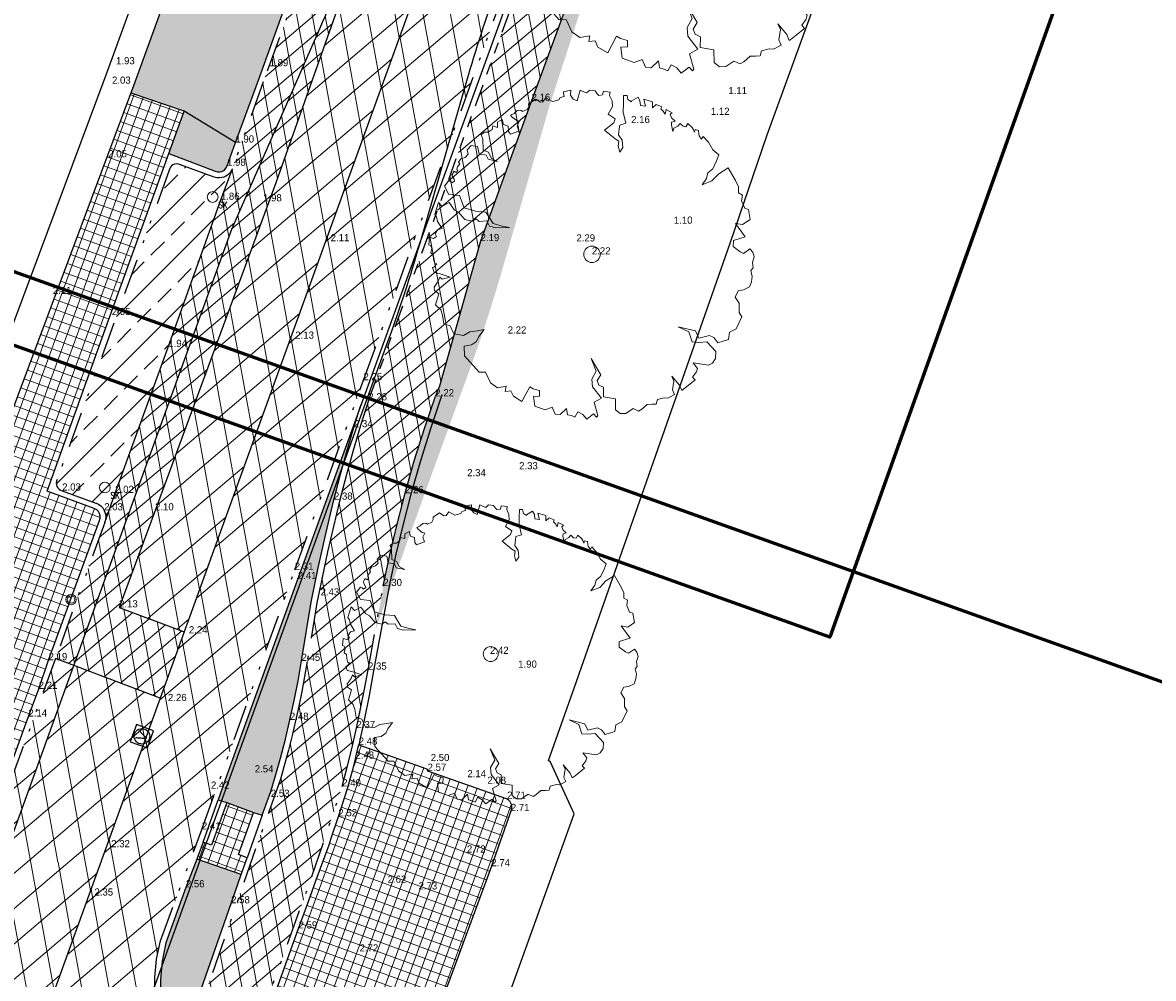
# Model space of a CAD drawing. Header units: metres. Extents: x 136326 to 137932, y 453212 to 454725.
# Tile 52 of 92: x 136606 to 136643, y 453922 to 453954. Entities that reach past the tile are written whole.
import ezdxf
from ezdxf.enums import TextEntityAlignment as Align

# ---------------------------------------------------------------- set-up
doc = ezdxf.new("R2010")
doc.units = ezdxf.units.M
doc.linetypes.add('DIVIDE__G5', pattern=[3.75, 1.5, -0.75, 0, -0.75, 0, -0.75])
doc.linetypes.add('PHANTOM__G5', pattern=[5.25, 1.5, -0.75, 0.75, -0.75, 0.75, -0.75])
for name, color, linetype, lineweight in [('-DR-alg-bladkaders viewports', 7, 'Continuous', 60), ('-DR-bs-boom', 253, 'Continuous', 13), ('-DR-v-gr-gras', 72, 'Continuous', 9), ('-DR-v-vh-arc-asfalt opbreken', 252, 'Continuous', 9), ('-DR-v-vh-arc-asfalt opbreken middengeleiders', 252, 'Continuous', 9), ('-DR-v-vh-arc-bss grijs keiformaat', 252, 'Continuous', 9), ('-DR-v-vh-arc-dubbelklinkers', 254, 'Continuous', 9), ('-DR-v-vh-arc-tegels', 252, 'Continuous', 9)]:
    doc.layers.add(name, color=color, linetype=linetype, lineweight=lineweight)
doc.layers.add('-DR-alg-hulplijnen hartlijn asfalt nieuwe fietsstraat', color=7, linetype='Continuous', true_color=0xad72b6, plot=False)
doc.layers.add('-DR-alg-hulplijnen kantverharding asfalt nieuwe fietsstraat', color=7, linetype='Continuous', true_color=0xff9429, plot=False)
for name, color, linetype in [('-DR-alg-projectgrens 1-200', 3, 'PROJECTGRENS_1-200'), ('-DR-bs-txt-hoogtemaat', 253, 'Continuous'), ('-DR-nw-vh-scheiding erfgrens en bebouwing', 3, 'Continuous'), ('-DR-v-rio-putafdekking', 1, 'Continuous'), ('-DR-v-vh-band 18-20x25', 5, 'DIVIDE__G5'), ('-DR-v-vh-band achterkant band', 1, 'Continuous'), ('-DR-v-vh-band RWS', 5, 'PHANTOM__G5'), ('-DR-v-vh-kantverharding', 4, 'Continuous'), ('-DR-v-vh-kantverharding asfalt fietspad', 2, 'Continuous')]:
    doc.layers.add(name, color=color, linetype=linetype)
for name, color, linetype, lineweight, true_color in [('-DR-v-vh-arc-asfalt fietspad', 7, 'Continuous', 9, 0xdfbfc7), ('B-ME-IE-MEUBILAIR_AFVALBAK-S', 1, 'Continuous', 0, 0xff0000), ('B-ME-IE-MEUBILAIR_STRAATKOLK-S', 1, 'Continuous', 0, 0xff0000)]:
    doc.layers.add(name, color=color, linetype=linetype, lineweight=lineweight, true_color=true_color)
doc.styles.add('18_100', font='romans', dxfattribs={"width": 0.8, "height": 0.18})
doc.styles.add('18_200', font='romans', dxfattribs={"width": 0.8, "height": 0.36})
doc.styles.add('Drong', font='txt', dxfattribs={"height": 1.8})
doc.linetypes.add('PROJECTGRENS_1-200', pattern='A,0.32,-0.13,[133,ltypeshp.shx,S=0.13,R=0,X=-0.13,Y=0],-0.13,1.27', length=1.85)
pattern_1 = [(220.33562535, (0, 0), (0.3301045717, -0.388755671), []), (280.33562535, (0, 0), (0.5017245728, 0.0915011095), [])]
pattern_2 = [(220.33562535, (0, 0), (0.5825374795, -0.6860394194), []), (280.33562535, (0, 0), (0.885396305, 0.1614725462), [])]
pattern_3 = [(220.33563, (136419.718, 453326.2367), (0.5825375, -0.6860394), []), (280.33563, (136419.718, 453326.2367), (0.8853963, 0.1614725), [])]

# ---------------------------------------------------------------- blocks, each defined once
blk = doc.blocks.new('STRAATKOLK')
blk.add_ellipse((0, 0), major_axis=(-0.127, 0.127), ratio=1, start_param=3.926991, end_param=10.210176)
at = {"style": '18_100', "width": 0.8}
blk.add_text('SK', height=0.216, dxfattribs=at).set_placement((0.193, -0.375))
at = {"style": '18_200', "width": 0.8}
blk.add_attdef('HOOGTE', (0.29, 0.211), '', height=0.25, dxfattribs=at)
blk = doc.blocks.new('afvalbak')
for radius in [0.175, 0.125]:
    blk.add_circle((0, 0), radius)
at = {"style": '18_200', "width": 0.8}
blk.add_attdef('HOOGTE', (0.236, 0.194), '', height=0.25, dxfattribs=at)
blk = doc.blocks.new('Boom bestaand 1')
blk.add_lwpolyline([(-0.0612, 0.3923), (-0.0736, 0.4117), (-0.087, 0.4225), (-0.0926, 0.4415), (-0.1106, 0.4615), (-0.1242, 0.4751), (-0.1453, 0.464), (-0.1728, 0.4611), (-0.1945, 0.4533), (-0.1892, 0.4456), (-0.2017, 0.4432), (-0.2068, 0.4444), (-0.2172, 0.4471), (-0.2235, 0.4396), (-0.2169, 0.4339), (-0.2271, 0.4339), (-0.2331, 0.433), (-0.2499, 0.4257), (-0.2427, 0.4167), (-0.2476, 0.4092), (-0.2589, 0.4043), (-0.2544, 0.3953), (-0.2533, 0.3814), (-0.2458, 0.3746), (-0.266, 0.3788), (-0.2728, 0.3822), (-0.2717, 0.3934), (-0.2848, 0.3874), (-0.2965, 0.3882), (-0.2987, 0.3953), (-0.3145, 0.3822), (-0.3029, 0.3735), (-0.3141, 0.372), (-0.3232, 0.3686), (-0.3277, 0.3731), (-0.3404, 0.3607), (-0.3359, 0.3465), (-0.3526, 0.3537), (-0.3703, 0.3325), (-0.3491, 0.329), (-0.3569, 0.3156), (-0.371, 0.3198), (-0.3837, 0.3191), (-0.3802, 0.2951), (-0.3781, 0.2944), (-0.3887, 0.2873), (-0.4014, 0.2902), (-0.4056, 0.2803), (-0.3837, 0.2704), (-0.359, 0.2591), (-0.3251, 0.2535), (-0.3272, 0.2337), (-0.318, 0.228), (-0.3011, 0.2189), (-0.282, 0.2224), (-0.2608, 0.2153), (-0.2523, 0.2012), (-0.27, 0.204), (-0.2834, 0.2118), (-0.2947, 0.2047), (-0.3322, 0.185), (-0.3413, 0.2203), (-0.3505, 0.2287), (-0.3724, 0.2146), (-0.388, 0.2358), (-0.4042, 0.2415), (-0.4226, 0.2415), (-0.4315, 0.2467), (-0.4416, 0.2292), (-0.4325, 0.2224), (-0.436, 0.2111), (-0.4423, 0.2083), (-0.453, 0.2067), (-0.4613, 0.1921), (-0.4572, 0.18), (-0.4671, 0.1702), (-0.4727, 0.1652), (-0.4473, 0.144), (-0.4565, 0.1356), (-0.4706, 0.132), (-0.484, 0.1398), (-0.4883, 0.1172), (-0.4847, 0.1158), (-0.4748, 0.1137), (-0.477, 0.101), (-0.4713, 0.0946), (-0.4748, 0.0748), (-0.4932, 0.0607), (-0.4854, 0.0473), (-0.4875, 0.0402), (-0.5017, 0.0304), (-0.4974, 0.0049), (-0.4897, 0.0021), (-0.4832, -0.006), (-0.4832, -0.0211), (-0.4886, -0.0247), (-0.4921, -0.0353), (-0.4877, -0.0469), (-0.4868, -0.0593), (-0.4797, -0.0567), (-0.4646, -0.0487), (-0.4592, -0.0416), (-0.4495, -0.0531), (-0.4326, -0.0549), (-0.4342, -0.0824), (-0.4439, -0.0844), (-0.4591, -0.0789), (-0.4694, -0.0898), (-0.4853, -0.0874), (-0.4835, -0.1044), (-0.469, -0.1108), (-0.4787, -0.1222), (-0.4698, -0.128), (-0.4666, -0.142), (-0.4712, -0.1535), (-0.4673, -0.1649), (-0.4544, -0.1649), (-0.422, -0.1781), (-0.41, -0.1658), (-0.3893, -0.1644), (-0.3736, -0.1512), (-0.391, -0.1753), (-0.4052, -0.1753), (-0.417, -0.1934), (-0.4393, -0.1893), (-0.4502, -0.206), (-0.443, -0.2225), (-0.4293, -0.2254), (-0.424, -0.2366), (-0.4254, -0.251), (-0.4188, -0.2613), (-0.4123, -0.2603), (-0.4066, -0.2696), (-0.4013, -0.2747), (-0.3966, -0.2735), (-0.3925, -0.2806), (-0.3993, -0.2847), (-0.3905, -0.2962), (-0.3764, -0.2947), (-0.3703, -0.2952), (-0.369, -0.3047), (-0.3739, -0.3072), (-0.379, -0.3111), (-0.3686, -0.3301), (-0.3402, -0.3274), (-0.325, -0.2991), (-0.284, -0.3012), (-0.2611, -0.2728), (-0.2463, -0.245), (-0.2054, -0.239), (-0.1868, -0.2166), (-0.1743, -0.1981), (-0.1896, -0.2363), (-0.2027, -0.2526), (-0.2201, -0.2532), (-0.2283, -0.2756), (-0.2392, -0.281), (-0.237, -0.2947), (-0.2507, -0.3132), (-0.2791, -0.3219), (-0.2898, -0.3304), (-0.3173, -0.3368), (-0.3146, -0.3612), (-0.3304, -0.3661), (-0.3025, -0.3907), (-0.2927, -0.3885), (-0.278, -0.3918), (-0.2529, -0.3874), (-0.2548, -0.4016), (-0.2471, -0.4137), (-0.2373, -0.413), (-0.2359, -0.4235), (-0.244, -0.4329), (-0.2234, -0.4441), (-0.2184, -0.4397), (-0.2103, -0.44), (-0.1991, -0.4488), (-0.19, -0.4441), (-0.1778, -0.4485), (-0.164, -0.4505), (-0.1606, -0.4451), (-0.1549, -0.4573), (-0.1555, -0.4613), (-0.14, -0.4627), (-0.1312, -0.4505), (-0.1096, -0.4259), (-0.1073, -0.4238), (-0.1116, -0.4488), (-0.1194, -0.4525), (-0.1103, -0.462), (-0.0992, -0.4807), (-0.089, -0.4841), (-0.0747, -0.4752), (-0.0482, -0.4977), (-0.0278, -0.4895), (-0.0108, -0.4916), (0.0157, -0.4977), (0.0286, -0.4827), (0.0558, -0.482), (0.072, -0.457), (0.069, -0.4349), (0.0757, -0.4119), (0.0796, -0.3924), (0.0927, -0.4156), (0.1039, -0.4278), (0.1075, -0.4466), (0.1025, -0.468), (0.1299, -0.4785), (0.1933, -0.4575), (0.2001, -0.44), (0.2363, -0.4392), (0.2587, -0.4253), (0.2652, -0.3991), (0.2784, -0.4081), (0.2832, -0.3913), (0.3018, -0.3913), (0.3264, -0.3733), (0.2952, -0.3338), (0.3048, -0.3266), (0.3174, -0.3112), (0.333, -0.3182), (0.3264, -0.335), (0.3552, -0.3436), (0.3781, -0.3189), (0.3793, -0.296), (0.4017, -0.296), (0.4096, -0.2826), (0.4002, -0.2572), (0.4186, -0.2622), (0.4261, -0.2522), (0.4345, -0.2443), (0.4231, -0.2298), (0.4365, -0.2194), (0.4544, -0.2139), (0.448, -0.1886), (0.4609, -0.1841), (0.4584, -0.1786), (0.4161, -0.1731), (0.4136, -0.1478), (0.3708, -0.1582), (0.3489, -0.1512), (0.3315, -0.1289), (0.2902, -0.1279), (0.3474, -0.1209), (0.3593, -0.1378), (0.3737, -0.1384), (0.3856, -0.1284), (0.4119, -0.1403), (0.4319, -0.109), (0.4632, -0.1221), (0.4795, -0.1133), (0.4858, -0.0977), (0.4808, -0.0718), (0.4943, -0.0594), (0.4931, -0.0482), (0.4862, -0.0269), (0.4918, -0.0131), (0.4962, -0.0015), (0.4851, 0.0073), (0.4884, 0.0283), (0.494, 0.0383), (0.4918, 0.0615), (0.4763, 0.0609), (0.4531, 0.0758), (0.4365, 0.0758), (0.4719, 0.0863), (0.489, 0.0863), (0.4862, 0.0979), (0.4761, 0.1368), (0.4651, 0.1329), (0.455, 0.15), (0.4464, 0.1571), (0.4261, 0.1516), (0.4511, 0.1914), (0.4495, 0.2054), (0.4402, 0.2194), (0.4215, 0.2288), (0.3832, 0.2155), (0.3754, 0.1921), (0.3661, 0.1742), (0.3341, 0.1773), (0.3068, 0.1532), (0.3395, 0.1968), (0.3637, 0.1976), (0.3692, 0.2304), (0.3801, 0.2397), (0.3996, 0.2444), (0.4034, 0.279), (0.3842, 0.2903), (0.3824, 0.313), (0.3563, 0.3433), (0.3406, 0.3414), (0.3141, 0.3521), (0.2925, 0.3482), (0.2787, 0.3649), (0.2826, 0.3806), (0.2817, 0.4012), (0.2696, 0.4131), (0.256, 0.4212), (0.2376, 0.4248), (0.2327, 0.4339), (0.2168, 0.4384), (0.2036, 0.45), (0.1887, 0.4518), (0.1757, 0.4483), (0.1806, 0.4248), (0.1727, 0.4169), (0.1492, 0.4041), (0.1325, 0.412), (0.1367, 0.4496), (0.0873, 0.4385), (0.0991, 0.4571), (0.0942, 0.4846), (0.0638, 0.4915), (0.0559, 0.4826), (0.0314, 0.4826), (0.0166, 0.4925), (0.0058, 0.4836), (-0.0114, 0.491), (-0.0324, 0.4905), (-0.0772, 0.485), (-0.0717, 0.4517), (-0.0599, 0.4236), (-0.0612, 0.3923)])
blk.add_circle((0, 0), 0.0251)
blk = doc.blocks.new('*U146')
at = {"color": 0}
blk.add_lwpolyline([(-0.276, -0.332), (0.331, -0.276), (0.276, 0.331), (-0.332, 0.276)], close=True, dxfattribs=at)
at = {"color": 0, "ltscale": 0.5}
blk.add_circle((0, 0), 0.26, dxfattribs=at)
at = {"style": 'Drong'}
blk.add_text('V', height=0.36, dxfattribs=at).set_placement((0, 0), align=Align.MIDDLE_CENTER)

msp = doc.modelspace()

# ---------------------------------------------------------------- hatches: boundary and pattern name
at = {"layer": '-DR-v-gr-gras'}
h = msp.add_hatch(dxfattribs=at)
h.set_pattern_fill('ANSI36', color=256, scale=0.2, angle=79.41894637)
edge = h.paths.add_edge_path()
edge.add_line((136620.924, 453946.514), (136619.567, 453941.726))
edge.add_line((136619.567, 453941.726), (136619.427, 453941.385))
edge.add_line((136619.427, 453941.385), (136619.061, 453940.311))
edge.add_line((136619.061, 453940.311), (136618.721, 453939.229))
edge.add_line((136618.721, 453939.229), (136618.41, 453938.138))
edge.add_line((136618.41, 453938.138), (136618.143, 453937.108))
edge.add_line((136618.143, 453937.108), (136617.901, 453936.071))
edge.add_line((136617.901, 453936.071), (136617.683, 453935.029))
edge.add_line((136617.683, 453935.029), (136617.41, 453933.537))
edge.add_line((136617.41, 453933.537), (136620.588, 453942.314))
edge.add_arc((136570.849, 453960.325), 52.9, 340.0947, 343.9087)
edge.add_line((136621.676, 453945.662), (136623.253, 453951.13))
edge.add_arc((136668.508, 453938.075), 47.1, 160.0947, 163.9087, ccw=False)
edge.add_line((136624.222, 453954.111), (136660.14, 454053.226))
edge.add_line((136660.14, 454053.226), (136661.74, 454052.55))
edge.add_line((136661.74, 454052.55), (136663.585, 454057.802))
edge.add_line((136663.585, 454057.802), (136661.993, 454058.364))
edge.add_line((136661.993, 454058.364), (136664.665, 454065.706))
edge.add_line((136664.665, 454065.706), (136668.938, 454064.154))
edge.add_line((136668.938, 454064.154), (136671.612, 454071.617))
edge.add_line((136671.612, 454071.617), (136667.338, 454073.17))
edge.add_line((136667.338, 454073.17), (136678.286, 454103.417))
edge.add_line((136678.286, 454103.417), (136677.838, 454103.577))
edge.add_line((136677.838, 454103.577), (136624.842, 453957.248))
edge.add_arc((136522.638, 453991.382), 107.753, 338.1487, 341.53191, ccw=False)
edge.add_line((136622.649, 453951.276), (136620.924, 453946.514))
at = {"layer": '-DR-v-vh-arc-asfalt fietspad', "transparency": 33554687}
h = msp.add_hatch(dxfattribs=at)
h.set_pattern_fill('AVH-ASFALT', color=256, scale=0.51, angle=90, pattern_type=2)
h.set_pattern_definition(pattern_1)
h.paths.add_polyline_path([(136647.89, 454020.93), (136650.618, 454028.462), (136656.743, 454045.298), (136659.72, 454053.403), (136661.505, 454058.537), (136667.532, 454075.169), (136675.914, 454098.343), (136674.29, 454098.931), (136666.005, 454076.032), (136659.464, 454057.915), (136654.589, 454044.46), (136649.069, 454029.247), (136643.77, 454014.619), (136640.689, 454006.116), (136635.86, 453992.762), (136630.836, 453978.896), (136630.548, 453978.123), (136629.397, 453974.956), (136629.121, 453974.193), (136627.544, 453969.823), (136621.958, 453954.39), (136617.488, 453942.089), (136619.427, 453941.385), (136619.567, 453941.726), (136620.942, 453946.579), (136622.649, 453951.276), (136627.034, 453963.22), (136631.962, 453976.935), (136637.506, 453992.237), (136641.593, 454003.478)])
h = msp.add_hatch(dxfattribs=at)
h.set_pattern_fill('AVH-ASFALT', color=256, scale=0.51, angle=90, pattern_type=2)
h.set_pattern_definition(pattern_1)
edge = h.paths.add_edge_path()
edge.add_line((136616.794, 453956.801), (136616.981, 453956.733))
edge.add_line((136616.981, 453956.733), (136620.358, 453966.137))
edge.add_line((136620.358, 453966.137), (136625.379, 453979.879))
edge.add_line((136625.379, 453979.879), (136627.306, 453985.166))
edge.add_line((136627.306, 453985.166), (136625.917, 453985.672))
edge.add_line((136625.917, 453985.672), (136625.567, 453984.708))
edge.add_line((136625.567, 453984.708), (136625.567, 453984.708))
edge.add_line((136625.567, 453984.708), (136625.567, 453984.708))
edge.add_line((136625.567, 453984.708), (136623.781, 453979.791))
edge.add_line((136623.781, 453979.791), (136622.668, 453976.718))
edge.add_line((136622.668, 453976.718), (136621.61, 453973.807))
edge.add_line((136621.61, 453973.807), (136621.115, 453972.415))
edge.add_line((136621.115, 453972.415), (136619.001, 453966.561))
edge.add_line((136619.001, 453966.561), (136615.316, 453956.409))
edge.add_line((136615.316, 453956.409), (136613.663, 453951.914))
edge.add_line((136613.663, 453951.914), (136612.621, 453948.981))
edge.add_line((136612.621, 453948.981), (136612.62, 453948.979))
edge.add_line((136612.62, 453948.979), (136612.244, 453947.963))
edge.add_line((136612.244, 453947.963), (136610.482, 453943.035))
edge.add_line((136610.482, 453943.035), (136608.703, 453938.146))
edge.add_line((136608.703, 453938.146), (136608.351, 453937.161))
edge.add_line((136608.351, 453937.161), (136606.705, 453932.601))
edge.add_line((136606.705, 453932.601), (136607.31, 453932.372))
edge.add_line((136607.31, 453932.372), (136612.599, 453946.977))
edge.add_line((136612.599, 453946.977), (136615.557, 453953.711))
edge.add_arc((136569.781, 453973.824), 50, 336.2806, 340.0947)
h = msp.add_hatch(dxfattribs=at)
h.set_pattern_fill('AVH-ASFALT', color=256, scale=0.51, angle=90, pattern_type=2)
h.set_pattern_definition([(220.335625, (136419.718, 453326.2367), (0.33010457, -0.38875567), []), (280.335625, (136419.718, 453326.2367), (0.50172457, 0.0915011), [])])
edge = h.paths.add_edge_path()
edge.add_line((136610.21, 453931.275), (136611.017, 453933.503))
edge.add_line((136611.017, 453933.503), (136608.832, 453934.313))
edge.add_line((136608.832, 453934.313), (136610.039, 453937.562))
edge.add_line((136610.039, 453937.562), (136614.087, 453948.539))
edge.add_line((136614.087, 453948.539), (136616.962, 453956.681))
edge.add_line((136616.962, 453956.681), (136616.981, 453956.733))
edge.add_line((136616.981, 453956.733), (136616.794, 453956.801))
edge.add_arc((136569.781, 453973.824), 50, 336.2806, 340.0947, ccw=False)
edge.add_line((136615.557, 453953.711), (136612.599, 453946.977))
edge.add_line((136612.599, 453946.977), (136607.31, 453932.372))
edge.add_line((136607.31, 453932.372), (136610.21, 453931.275))
h = msp.add_hatch(dxfattribs=at)
h.set_pattern_fill('AVH-ASFALT', color=256, scale=0.51, angle=90, pattern_type=2)
h.set_pattern_definition(pattern_1)
h.paths.add_polyline_path([(136615.293, 453925.309), (136616.308, 453928.322), (136616.476, 453928.969), (136616.635, 453929.619), (136616.784, 453930.271), (136616.923, 453930.921), (136617.052, 453931.574), (136617.171, 453932.228), (136617.683, 453935.029), (136617.901, 453936.071), (136618.143, 453937.108), (136618.41, 453938.138), (136618.721, 453939.229), (136619.061, 453940.311), (136619.427, 453941.385), (136617.488, 453942.089), (136617.186, 453941.257), (136616.924, 453940.409), (136616.677, 453939.567), (136616.442, 453938.721), (136616.22, 453937.872), (136616.011, 453937.024), (136615.815, 453936.174), (136615.631, 453935.321), (136615.46, 453934.465), (136615.134, 453932.5), (136615.046, 453932.001), (136614.952, 453931.504), (136614.85, 453931.008), (136614.741, 453930.514), (136614.626, 453930.025), (136614.504, 453929.538), (136614.375, 453929.053), (136614.239, 453928.569), (136613.407, 453926.232), (136611.545, 453920.871), (136610.934, 453919.135), (136610.897, 453919.088), (136610.859, 453919.058), (136610.795, 453919.03), (136610.693, 453919.034), (136611.184, 453918.011), (136611.328, 453917.699), (136612.227, 453915.859), (136612.187, 453916.249), (136612.211, 453916.64), (136612.297, 453917.022)])
at = {"layer": '-DR-v-vh-arc-asfalt opbreken'}
h = msp.add_hatch(dxfattribs=at)
h.set_pattern_fill('AVH-ASFALT_LAAG1-D', color=256, scale=30, angle=90, pattern_type=2)
h.set_pattern_definition(pattern_2)
edge = h.paths.add_edge_path()
edge.add_arc((131612.225, 456007.959), 5406.441, 339.979349, 340.472831)
edge.add_line((136707.704, 454200.835), (136710.127, 454199.976))
edge.add_line((136710.127, 454199.976), (136706.639, 454190.134))
edge.add_line((136706.639, 454190.134), (136694.101, 454155.142))
edge.add_line((136694.101, 454155.142), (136688.123, 454138.564))
edge.add_line((136688.123, 454138.564), (136682.044, 454121.674))
edge.add_line((136682.044, 454121.674), (136681.656, 454120.544))
edge.add_line((136681.656, 454120.544), (136681.373, 454119.757))
edge.add_line((136681.373, 454119.757), (136681.03, 454118.82))
edge.add_line((136681.03, 454118.82), (136680.618, 454117.679))
edge.add_line((136680.618, 454117.679), (136679.872, 454115.616))
edge.add_line((136679.872, 454115.616), (136680.027, 454115.442))
edge.add_line((136680.027, 454115.442), (136680.25, 454115.49))
edge.add_line((136680.25, 454115.49), (136678.386, 454110.359))
edge.add_line((136678.386, 454110.359), (136676.585, 454105.348))
edge.add_line((136676.585, 454105.348), (136674.76, 454100.281))
edge.add_line((136674.76, 454100.281), (136674.596, 454100.443))
edge.add_line((136674.596, 454100.443), (136674.374, 454100.392))
edge.add_line((136674.374, 454100.392), (136665.601, 454076.102))
edge.add_line((136665.601, 454076.102), (136659.089, 454058.046))
edge.add_line((136659.089, 454058.046), (136654.175, 454044.495))
edge.add_line((136654.175, 454044.495), (136648.703, 454029.418))
edge.add_line((136648.703, 454029.418), (136643.338, 454014.611))
edge.add_line((136643.338, 454014.611), (136640.327, 454006.287))
edge.add_line((136640.327, 454006.287), (136635.475, 453992.877))
edge.add_line((136635.475, 453992.877), (136630.176, 453978.268))
edge.add_line((136630.176, 453978.268), (136630.153, 453978.13))
edge.add_line((136630.153, 453978.13), (136630.323, 453977.996))
edge.add_line((136630.323, 453977.996), (136630.521, 453978.048))
edge.add_line((136630.521, 453978.048), (136629.43, 453975.047))
edge.add_line((136629.43, 453975.047), (136629.277, 453975.222))
edge.add_line((136629.277, 453975.222), (136629.058, 453975.171))
edge.add_line((136629.058, 453975.171), (136627.196, 453970.009))
edge.add_line((136627.196, 453970.009), (136621.583, 453954.529))
edge.add_line((136621.583, 453954.529), (136617.019, 453941.922))
edge.add_line((136617.019, 453941.922), (136614.719, 453935.574))
edge.add_line((136614.719, 453935.574), (136611.608, 453926.881))
edge.add_line((136611.608, 453926.881), (136610.698, 453924.436))
edge.add_line((136610.698, 453924.436), (136610.22, 453923.15))
edge.add_line((136610.22, 453923.15), (136607.739, 453924.45))
edge.add_line((136607.739, 453924.45), (136610.21, 453931.275))
edge.add_line((136610.21, 453931.275), (136611.017, 453933.503))
edge.add_line((136611.017, 453933.503), (136620.111, 453958.618))
edge.add_line((136620.111, 453958.618), (136618.13, 453959.316))
edge.add_line((136618.13, 453959.316), (136622.836, 453972.312))
edge.add_line((136622.836, 453972.312), (136624.813, 453971.603))
edge.add_line((136624.813, 453971.603), (136653.378, 454050.49))
edge.add_line((136653.378, 454050.49), (136651.397, 454051.188))
edge.add_line((136651.397, 454051.188), (136660.433, 454076.142))
edge.add_line((136660.433, 454076.142), (136662.404, 454075.417))
edge.add_line((136662.404, 454075.417), (136687.258, 454144.055))
edge.add_line((136687.258, 454144.055), (136685.277, 454144.754))
edge.add_line((136685.277, 454144.754), (136689.983, 454157.75))
edge.add_line((136689.983, 454157.75), (136691.951, 454157.016))
h.paths.add_polyline_path([(136604.474, 453926.617), (136605.139, 453926.376), (136607.31, 453932.372), (136606.705, 453932.601), (136605.622, 453929.654), (136604.782, 453927.35), (136604.682, 453927.067), (136604.525, 453926.704)])
h = msp.add_hatch(dxfattribs=at)
h.set_pattern_fill('AVH-ASFALT_LAAG1-D', color=256, scale=30, angle=90, pattern_type=2)
h.set_pattern_definition(pattern_3)
h.paths.add_polyline_path([(136620.111, 453958.618), (136618.13, 453959.316), (136617.17, 453956.665), (136616.981, 453956.733), (136616.962, 453956.681), (136614.087, 453948.539), (136610.039, 453937.562), (136608.832, 453934.313), (136611.017, 453933.503)])
h.paths.add_polyline_path([(136622.836, 453972.312), (136624.813, 453971.604), (136653.378, 454050.49), (136651.397, 454051.188)])
h = msp.add_hatch(dxfattribs=at)
h.set_pattern_fill('AVH-ASFALT_LAAG1-D', color=256, scale=30, angle=90, pattern_type=2)
h.set_pattern_definition(pattern_3)
h.paths.add_polyline_path([(136608.054, 453925.321), (136610.21, 453931.275), (136607.31, 453932.372), (136605.139, 453926.376)])
h = msp.add_hatch(dxfattribs=at)
h.set_pattern_fill('AVH-ASFALT_LAAG1-D', color=256, scale=30, angle=90, pattern_type=2)
h.set_pattern_definition(pattern_3)
h.paths.add_polyline_path([(136599.147, 453900.722), (136608.05, 453925.322), (136605.139, 453926.376), (136596.402, 453902.247), (136595.96, 453902.407), (136596.232, 453901.777)])
h = msp.add_hatch(dxfattribs=at)
h.set_pattern_fill('AVH-ASFALT_LAAG1-D', color=256, scale=30, angle=90, pattern_type=2)
h.set_pattern_definition(pattern_2)
h.paths.add_polyline_path([(136602.664, 453901.332), (136610.03, 453921.673), (136610.027, 453921.92), (136610.089, 453922.54), (136610.22, 453923.15), (136607.738, 453924.447), (136599.548, 453901.832)])
at = {"layer": '-DR-v-vh-arc-asfalt opbreken middengeleiders'}
h = msp.add_hatch(color=256, dxfattribs=at)
h.dxf.hatch_style = 1
h.paths.add_polyline_path([(136611.009, 453950.939), (136610.503, 453949.515), (136612.056, 453948.923), (136612.131, 453948.904), (136612.203, 453948.9), (136612.276, 453948.916), (136612.36, 453948.962), (136612.411, 453949.022), (136612.45, 453949.102), (136612.729, 453949.88)])
h = msp.add_hatch(color=256, dxfattribs=at)
h.dxf.hatch_style = 1
h.paths.add_polyline_path([(136614.404, 453929.908), (136614.555, 453930.547), (136614.697, 453931.203), (136614.827, 453931.861), (136614.944, 453932.521), (136615.272, 453934.491), (136615.502, 453935.639), (136615.755, 453936.783), (136616.031, 453937.921), (136616.243, 453938.732), (136616.466, 453939.54), (136616.701, 453940.344), (136616.8, 453940.665), (136616.9, 453940.985), (136616.942, 453941.116), (136614.892, 453935.462), (136612.442, 453928.695), (136612.153, 453927.869), (136612.437, 453927.784), (136613.337, 453927.445), (136613.626, 453927.353), (136613.916, 453928.156), (136614.066, 453928.638), (136614.241, 453929.271)])
h = msp.add_hatch(color=256, dxfattribs=at)
h.dxf.hatch_style = 1
h.paths.add_polyline_path([(136612.587, 453924.404), (136612.921, 453925.369), (136611.441, 453925.882), (136611.07, 453924.938), (136610.4, 453923.08), (136610.272, 453922.472), (136610.217, 453921.852), (136610.235, 453921.231), (136610.338, 453920.563), (136610.527, 453919.914), (136610.797, 453919.295)])
at = {"layer": '-DR-v-vh-arc-bss grijs keiformaat'}
h = msp.add_hatch(dxfattribs=at)
h.set_pattern_fill('ANSI33', color=256, scale=0.2)
h.paths.add_polyline_path([(136610.482, 453943.035), (136612.244, 453947.963), (136612.629, 453949.004), (136612.604, 453948.955), (136612.565, 453948.891), (136612.524, 453948.843), (136612.469, 453948.796), (136612.409, 453948.756), (136612.342, 453948.726), (136612.274, 453948.708), (136612.194, 453948.697), (136612.108, 453948.702), (136612.023, 453948.722), (136610.886, 453949.137), (136610.825, 453949.161), (136610.759, 453949.168), (136610.694, 453949.158), (136610.634, 453949.132), (136610.59, 453949.099), (136610.555, 453949.058), (136610.528, 453949.01), (136610.513, 453948.958), (136608.662, 453943.831), (136606.759, 453938.599), (136606.738, 453938.544), (136606.73, 453938.485), (136606.736, 453938.426), (136606.754, 453938.37), (136606.784, 453938.32), (136606.825, 453938.278), (136606.873, 453938.246), (136606.928, 453938.225), (136608.061, 453937.809), (136608.146, 453937.769), (136608.222, 453937.714), (136608.286, 453937.645), (136608.336, 453937.565), (136608.372, 453937.468), (136608.387, 453937.365), (136608.38, 453937.261), (136608.351, 453937.161), (136608.703, 453938.146)])
at = {"layer": '-DR-v-vh-arc-dubbelklinkers'}
h = msp.add_hatch(color=256, dxfattribs=at)
h.dxf.hatch_style = 1
h.paths.add_polyline_path([(136614.45, 453954.606), (136614.533, 453954.84), (136612.297, 453954.443), (136610.525, 453955.072), (136609.332, 453951.79), (136609.236, 453951.532), (136611.009, 453950.939), (136612.729, 453949.88), (136613.5, 453951.977)])
at = {"layer": '-DR-v-vh-arc-tegels'}
h = msp.add_hatch(dxfattribs=at)
h.set_pattern_fill('ANSI37', color=256, scale=0.1, angle=295.01)
h.paths.add_polyline_path([(136608.179, 453937.228), (136608.197, 453937.304), (136608.197, 453937.385), (136608.176, 453937.458), (136608.141, 453937.525), (136608.087, 453937.583), (136607.998, 453937.631), (136606.422, 453938.21), (136608.484, 453943.934), (136610.503, 453949.515), (136611.009, 453950.939), (136609.236, 453951.532), (136600.493, 453928.185), (136604.349, 453926.768), (136604.604, 453927.413), (136605.104, 453928.765), (136605.207, 453929.035), (136605.722, 453930.45), (136605.798, 453930.659), (136606.142, 453931.588), (136606.473, 453932.545)])
h = msp.add_hatch(dxfattribs=at)
h.set_pattern_fill('ANSI37', color=256, scale=0.1, angle=295.01)
h.paths.add_polyline_path([(136620.151, 453918.174), (136618.604, 453918.745), (136619.185, 453920.321), (136619.311, 453920.24), (136621.302, 453925.648), (136621.954, 453927.497), (136621.975, 453927.571), (136621.979, 453927.648), (136621.966, 453927.724), (136621.935, 453927.795), (136621.906, 453927.838), (136621.87, 453927.876), (136621.829, 453927.908), (136619.167, 453928.84), (136619.144, 453928.913), (136616.858, 453929.713), (136616.822, 453929.557), (136616.785, 453929.402), (136616.748, 453929.247), (136616.668, 453928.925), (136616.585, 453928.604), (136616.498, 453928.283), (136616.179, 453927.317), (136615.938, 453926.591), (136615.868, 453926.37), (136615.438, 453925.187), (136615.187, 453924.495), (136614.846, 453923.56), (136612.473, 453916.967), (136612.378, 453916.505), (136612.404, 453916.035), (136612.551, 453915.587), (136612.807, 453915.192), (136613.156, 453914.877), (136613.574, 453914.661), (136614.529, 453914.322), (136614.7, 453914.262), (136616.117, 453913.745), (136616.407, 453913.637), (136617.341, 453913.295), (136621.535, 453911.764), (136621.711, 453911.695), (136622.072, 453912.679), (136622.663, 453912.479), (136623.272, 453914.186), (136623.385, 453914.544), (136623.408, 453914.92), (136623.339, 453915.289), (136623.201, 453915.6), (136622.997, 453915.873), (136622.739, 453916.095)])
h = msp.add_hatch(dxfattribs=at)
h.set_pattern_fill('ANSI37', color=256, scale=0.1, angle=295.01)
h.paths.add_polyline_path([(136613.236, 453927.162), (136613.337, 453927.445), (136612.437, 453927.784), (136611.934, 453926.358), (136611.644, 453926.454), (136611.441, 453925.882), (136612.921, 453925.369), (136613.124, 453925.934), (136612.836, 453926.039)])

# ---------------------------------------------------------------- linework, layer by layer
at = {"layer": '-DR-alg-bladkaders viewports'}
for points in [[(136698.08, 454116.464), (136632.635, 453933.324), (136583.961, 453950.718), (136649.406, 454133.858)], [(136549.063, 453965.661), (136483.625, 453782.541), (136636.366, 453727.96), (136701.804, 453911.079)]]:
    msp.add_lwpolyline(points, close=True, dxfattribs=at)
at = {"layer": '-DR-alg-hulplijnen hartlijn asfalt nieuwe fietsstraat'}
msp.add_lwpolyline([(136781.314, 454424.963), (136757.272, 454348.827, -0.010389), (136697.245, 454171.637), (136619.145, 453955.95), (136588.279, 453870.709), (136579.713, 453847.052, 0.004102), (136571.537, 453823.883, -0.004267), (136562.996, 453799.701), (136431.623, 453437.641, 0.002152), (136391.004, 453324.177), (136379.088, 453290.434), (136365.735, 453256.179), (136360.793, 453242.184)], format="xyb", dxfattribs=at)
at = {"layer": '-DR-alg-hulplijnen kantverharding asfalt nieuwe fietsstraat'}
for points in [[(136755.27, 454349.46, -0.010389), (136695.271, 454172.352), (136617.17, 453956.665), (136616.794, 453956.801, -0.016644), (136615.557, 453953.711), (136612.599, 453946.977), (136608.343, 453935.224), (136607.102, 453931.797), (136594.844, 453897.943), (136593.397, 453893.948), (136588.98, 453881.757), (136586.93, 453874.65, -0.015888), (136585.953, 453871.628), (136586.329, 453871.491), (136577.738, 453847.767, 0.004102), (136569.551, 453824.565, -0.004267), (136561.022, 453800.417)], [(136759.275, 454348.195, -0.010389), (136699.22, 454170.922), (136621.119, 453955.235), (136621.495, 453955.098, 0.016644), (136620.467, 453951.934), (136618.89, 453946.466, -0.016644), (136617.862, 453943.301), (136613.373, 453930.904), (136602.284, 453900.282), (136595.367, 453881.179, -0.016644), (136594.131, 453878.09), (136591.842, 453872.88, 0.011636), (136590.955, 453870.728), (136590.605, 453869.79), (136590.229, 453869.927), (136581.687, 453846.337, 0.004102), (136573.523, 453823.2, -0.004267), (136564.97, 453798.984)]]:
    msp.add_lwpolyline(points, format="xyb", dxfattribs=at)
at = {"layer": '-DR-alg-projectgrens 1-200', "flags": 128}
msp.add_lwpolyline([(136672.431, 453896.561), (136667.194, 453897.489), (136645.076, 453905.171), (136624.477, 453912.593), (136625.184, 453914.831), (136624.39, 453916.757), (136621.163, 453919.31), (136624.07, 453927.399), (136623.281, 453929.136), (136623.21, 453929.192), (136624.085, 453931.643), (136629.304, 453946.51), (136630.541, 453950.147), (136638.492, 453971.96), (136644.073, 453987.263), (136644.824, 453989.705), (136651.204, 454007.423), (136658.506, 454027.642), (136665.47, 454047.006), (136669.496, 454058.357), (136675.354, 454074.419), (136676.258, 454077.094), (136678.747, 454083.756), (136682.526, 454094.171), (136686.101, 454103.639), (136687.039, 454106.475), (136697.795, 454137.242), (136697.717, 454137.253), (136705.555, 454159.78), (136713.078, 454181.729), (136719.605, 454200.719), (136727.498, 454223.752), (136730.581, 454232.718), (136734.46, 454243.959), (136738.033, 454254.306), (136742.183, 454266.266), (136750.568, 454290.842), (136760.393, 454319.456), (136770.666, 454349.328), (136772.713, 454355.238), (136774.612, 454360.473), (136776.998, 454367), (136784.306, 454387.208), (136790.339, 454404.083), (136797.311, 454423.36), (136807.058, 454450.093), (136800.646, 454453.198), (136785.078, 454462.694), (136769.745, 454470.235), (136763.463, 454464.393), (136767.222, 454456.488), (136768.447, 454452.902), (136769.612, 454448.539), (136767.19, 454443.604), (136763.98, 454431.785), (136763.498, 454430.807), (136764.785, 454430.222), (136759.65, 454419.865), (136760.207, 454419.614), (136758.305, 454415.755), (136757.433, 454413.928), (136755.514, 454410.037), (136754.993, 454410.292), (136749.872, 454399.962), (136748.616, 454400.585), (136748.548, 454400.448), (136744.287, 454402.547), (136738.76, 454389.718), (136744.829, 454387.062), (136753.517, 454383.259), (136750.445, 454376.232), (136747.3, 454368.999), (136747.702, 454368.821), (136745.421, 454363.658), (136743.771, 454359.882), (136741.474, 454354.715), (136741.107, 454354.878), (136737.945, 454347.853), (136734.86, 454340.776), (136727.193, 454344.181), (136720.397, 454330.285), (136716.705, 454321.73), (136725.346, 454317.886), (136722.199, 454310.807), (136718.145, 454301.488), (136714.131, 454292.713), (136709.748, 454294.641), (136707.09, 454288.607), (136709.573, 454287.506), (136709.53, 454287.41), (136709.617, 454287.371), (136709.424, 454286.945), (136712.118, 454285.768), (136724.405, 454280.406), (136724.395, 454280.372), (136724.56, 454280.301), (136719.327, 454264.621), (136718.554, 454264.279), (136712.149, 454267.043), (136705.337, 454251.495), (136713.155, 454248.122), (136713.63, 454247.107), (136703.363, 454216.017), (136702.53, 454215.665), (136698.406, 454217.526), (136692.762, 454204.705), (136698.169, 454202.287), (136696.085, 454197.547), (136697.116, 454197.066), (136693.34, 454185.771), (136691.21, 454179.799), (136691.154, 454179.818), (136689.257, 454174.47), (136688.677, 454172.922), (136686.645, 454167.859), (136686.793, 454167.806), (136683.499, 454158.729), (136679.62, 454148.161), (136677.544, 454142.392), (136675.601, 454137.021), (136671.76, 454126.401), (136667.085, 454113.483), (136666.31, 454113.053), (136658.978, 454114.558), (136655.858, 454098.89), (136661.092, 454097.825), (136661.269, 454097.519), (136621.35, 453987.863), (136615.212, 453990.581), (136612.094, 453983.671), (136608.8, 453985.139), (136606.115, 453979.27), (136610.368, 453977.386), (136616.099, 453974.911), (136616.418, 453974.217), (136608.394, 453952.136), (136599.91, 453929.479), (136596.333, 453930.847), (136596.703, 453931.801), (136592.691, 453933.357), (136592.582, 453933.111), (136587.167, 453935.208), (136587.113, 453935.101), (136586.908, 453935.2), (136584.73, 453936.252), (136573.42, 453911.897), (136576.906, 453910.227), (136577.755, 453910.817), (136581.71, 453908.923), (136581.78, 453907.891), (136588.355, 453904.743), (136581.357, 453890.288), (136584.408, 453889.218), (136581.92, 453882.301), (136582.601, 453881.581), (136581.142, 453877.478), (136580.13, 453877.281), (136578.301, 453872.104), (136578.986, 453871.382), (136577.526, 453867.309), (136576.539, 453867.19), (136574.654, 453861.99), (136575.357, 453861.219), (136573.859, 453857.098), (136572.823, 453856.858), (136568.249, 453844.056), (136569.051, 453843.723), (136568.246, 453841.986), (136569.916, 453841.29), (136566.692, 453833.862), (136560.757, 453836.486), (136555.193, 453823.556), (136563.207, 453820.33), (136562.244, 453817.938), (136562.059, 453818.012), (136558.019, 453808.014), (136558.218, 453807.935), (136557.146, 453805.252), (136555.477, 453804.556), (136553.671, 453802.5), (136552.612, 453799.698), (136545.82, 453781.422), (136541.647, 453783.356), (136534.75, 453768.68), (136539.525, 453766.451), (136534.814, 453753.868), (136534.789, 453753.879), (136534.379, 453752.873), (136534.182, 453752.96), (136532.926, 453749.667), (136533.099, 453749.603), (136532.772, 453748.705), (136532.584, 453748.792), (136530.457, 453743.085), (136530.627, 453743.022), (136516.493, 453704.592), (136514.575, 453699.22), (136492.181, 453636.401), (136492.736, 453636.204), (136489.157, 453626.341), (136485.079, 453628.249), (136478.16, 453613.788), (136483.141, 453611.479), (136461.867, 453552.94), (136457.354, 453554.582), (136454.06, 453545.417), (136458.648, 453543.776), (136443.598, 453501.593), (136437.009, 453503.95), (136431.442, 453488.403), (136437.02, 453486.393), (136418.282, 453434.811), (136419.185, 453434.431), (136413.9, 453419.737), (136407.364, 453401.466), (136407.056, 453400.056), (136406.467, 453398.451), (136401.897, 453385.592), (136396.197, 453388.282), (136390.097, 453375.66), (136397.157, 453372.353), (136391.911, 453357.791), (136390.965, 453355.464), (136388.624, 453350.371), (136384.302, 453352.274), (136382.126, 453347.544), (136391.358, 453344.243), (136383.168, 453321.66), (136379.275, 453323.116), (136369.941, 453296.994), (136366.76, 453298.169), (136365.332, 453294.302), (136367.975, 453293.349), (136367.397, 453291.75), (136367.871, 453291.227), (136363.518, 453279.255), (136362.091, 453275.277), (136356.432, 453259.57), (136355.262, 453256.31), (136348.508, 453237.967), (136370.649, 453230.069), (136374.328, 453240.694), (136372.767, 453241.803), (136382.163, 453267.942), (136384.551, 453274.649), (136388.98, 453286.656), (136392.893, 453297.449), (136398.36, 453312.66), (136406.212, 453334.431), (136411.924, 453350.355), (136415.827, 453361.341), (136419.474, 453371.398), (136422.516, 453379.917), (136425.014, 453387.05), (136430.128, 453401.329), (136433.008, 453409.364), (136437.5, 453421.973), (136444.424, 453441.303), (136447.898, 453451.043), (136454.668, 453469.854), (136458.254, 453479.666), (136467.647, 453501.921), (136478.422, 453531.465), (136485.603, 453551.259), (136497.269, 453583.741), (136504.565, 453604), (136511.581, 453623.496), (136513.58, 453629.053), (136518.673, 453642.888), (136519.015, 453643.404), (136522.68, 453653.62), (136522.664, 453653.957), (136523.62, 453656.594), (136528.73, 453670.926), (136534.757, 453688.003), (136543.62, 453712.768), (136551.352, 453734.38), (136563.425, 453767.68), (136566.609, 453776.654), (136569.182, 453777.966), (136577.487, 453774.867), (136583.873, 453792.703), (136575.924, 453795.622), (136575.205, 453797.155), (136576.997, 453801.811), (136581.956, 453815.424), (136586.269, 453827.274), (136591.149, 453840.672), (136596.411, 453855.14), (136603.758, 453874.947), (136606.204, 453881.939), (136608.18, 453887.612), (136608.471, 453887.616), (136610.071, 453888.673), (136612.877, 453896.334), (136616.917, 453896.194), (136618.846, 453897.187), (136619.756, 453899.432), (136644.445, 453890.648), (136649.466, 453889.41), (136663.041, 453887.011), (136671.45, 453886.364), (136675.948, 453886.023), (136676.722, 453896.236)], close=True, dxfattribs=at)
at = {"layer": '-DR-nw-vh-scheiding erfgrens en bebouwing', "flags": 128}
msp.add_lwpolyline([(136591.565, 453932.273), (136593.105, 453931.695), (136593.297, 453932.05), (136595.443, 453931.225), (136595.065, 453930.261), (136600.493, 453928.185), (136609.332, 453951.79), (136617.498, 453974.261), (136616.918, 453975.615), (136610.769, 453978.302), (136607.446, 453979.774), (136609.58, 453984.439), (136612.582, 453983.119), (136615.433, 453989.442), (136621.964, 453986.496)], dxfattribs=at)
at = {"layer": '-DR-v-vh-band 18-20x25', "ltscale": 0.8}
for points in [[(136615.316, 453956.409), (136613.663, 453951.914), (136612.629, 453949.004), (136612.604, 453948.955), (136612.565, 453948.891), (136612.524, 453948.843), (136612.469, 453948.796), (136612.409, 453948.756), (136612.342, 453948.726), (136612.274, 453948.708), (136612.194, 453948.697), (136612.108, 453948.702), (136612.023, 453948.722), (136610.886, 453949.137), (136610.825, 453949.161), (136610.759, 453949.168), (136610.694, 453949.158), (136610.634, 453949.132), (136610.59, 453949.099), (136610.555, 453949.058), (136610.528, 453949.01), (136610.513, 453948.958), (136608.662, 453943.831), (136606.759, 453938.599), (136606.738, 453938.544), (136606.73, 453938.485), (136606.736, 453938.426), (136606.754, 453938.37), (136606.784, 453938.32), (136606.825, 453938.278), (136606.873, 453938.246), (136606.928, 453938.225), (136608.061, 453937.809), (136608.146, 453937.769), (136608.222, 453937.714), (136608.286, 453937.645), (136608.336, 453937.565), (136608.372, 453937.468), (136608.387, 453937.365), (136608.38, 453937.261), (136608.351, 453937.161), (136606.705, 453932.601), (136605.622, 453929.654), (136604.782, 453927.35)], [(136610.035, 453921.296), (136610.027, 453921.92), (136610.089, 453922.54), (136610.22, 453923.15), (136611.608, 453926.881), (136614.719, 453935.574), (136617.019, 453941.922), (136621.583, 453954.529)], [(136617.183, 453941.247), (136616.924, 453940.409), (136616.677, 453939.567), (136616.442, 453938.721), (136616.22, 453937.872), (136616.011, 453937.024), (136615.815, 453936.174), (136615.631, 453935.321), (136615.46, 453934.465), (136615.134, 453932.5), (136615.046, 453932.001), (136614.952, 453931.504), (136614.85, 453931.008), (136614.741, 453930.514), (136614.626, 453930.025), (136614.504, 453929.538), (136614.375, 453929.053), (136614.239, 453928.569), (136613.407, 453926.232), (136611.545, 453920.871)], [(136612.297, 453917.022), (136615.293, 453925.309), (136616.308, 453928.322), (136616.476, 453928.969), (136616.635, 453929.619), (136616.784, 453930.271), (136616.923, 453930.921), (136617.052, 453931.574), (136617.171, 453932.228), (136617.683, 453935.029), (136617.901, 453936.071), (136618.143, 453937.108), (136618.41, 453938.138), (136618.721, 453939.229), (136619.061, 453940.311), (136619.427, 453941.385)]]:
    msp.add_lwpolyline(points, dxfattribs=at)
at = {"layer": '-DR-v-vh-band achterkant band'}
for p, q in [((136612.729, 453949.88), (136611.009, 453950.939)), ((136611.644, 453926.454), (136611.441, 453925.882))]:
    msp.add_line(p, q, dxfattribs=at)
for points in [[(136629.221, 453975.048), (136627.371, 453969.906), (136621.783, 453954.477), (136616.942, 453941.116)], [(136605.207, 453929.035), (136605.722, 453930.45), (136605.798, 453930.659), (136606.142, 453931.588), (136606.473, 453932.545), (136608.179, 453937.228), (136608.197, 453937.304), (136608.197, 453937.385), (136608.176, 453937.458), (136608.141, 453937.525), (136608.087, 453937.583), (136607.998, 453937.631), (136606.422, 453938.21), (136608.484, 453943.934), (136610.503, 453949.515), (136612.056, 453948.923), (136612.131, 453948.904), (136612.203, 453948.9), (136612.276, 453948.916), (136612.36, 453948.962), (136612.411, 453949.022), (136612.45, 453949.102), (136612.729, 453949.88), (136613.5, 453951.977), (136614.45, 453954.606)], [(136610.503, 453949.515), (136611.009, 453950.939), (136609.236, 453951.532)], [(136619.639, 453941.436), (136619.269, 453940.335), (136618.925, 453939.226), (136618.607, 453938.109), (136618.345, 453937.106), (136618.105, 453936.098), (136617.885, 453935.085), (136617.354, 453932.194), (136617.209, 453931.363), (136617.044, 453930.536), (136616.858, 453929.713)], [(136613.626, 453927.353), (136613.916, 453928.156), (136614.066, 453928.638), (136614.241, 453929.271), (136614.404, 453929.908), (136614.555, 453930.547), (136614.697, 453931.203), (136614.827, 453931.861), (136614.944, 453932.521), (136615.272, 453934.491), (136615.502, 453935.639), (136615.755, 453936.783), (136616.031, 453937.921), (136616.243, 453938.732), (136616.466, 453939.54), (136616.701, 453940.344), (136616.8, 453940.665), (136616.9, 453940.985), (136616.942, 453941.116), (136614.892, 453935.462), (136612.442, 453928.695), (136612.153, 453927.869)], [(136612.473, 453916.967), (136614.846, 453923.56), (136615.187, 453924.495), (136615.438, 453925.187), (136615.868, 453926.37), (136615.938, 453926.591), (136616.179, 453927.317), (136616.498, 453928.283), (136616.585, 453928.604), (136616.668, 453928.925), (136616.748, 453929.247), (136616.785, 453929.402), (136616.822, 453929.557), (136616.858, 453929.713), (136619.144, 453928.913), (136619.167, 453928.84), (136621.829, 453927.908), (136621.87, 453927.876), (136621.906, 453927.838), (136621.935, 453927.795), (136621.966, 453927.724), (136621.979, 453927.648), (136621.975, 453927.571), (136621.954, 453927.497), (136621.302, 453925.648), (136619.311, 453920.24)], [(136612.437, 453927.784), (136611.934, 453926.358), (136611.644, 453926.454), (136612.153, 453927.869), (136612.437, 453927.784), (136613.337, 453927.445), (136613.626, 453927.353), (136613.124, 453925.934)], [(136612.921, 453925.369), (136611.441, 453925.882), (136611.07, 453924.938), (136610.4, 453923.08), (136610.272, 453922.472), (136610.217, 453921.852), (136610.235, 453921.231), (136610.338, 453920.563), (136610.527, 453919.914), (136610.797, 453919.295), (136612.587, 453924.404), (136612.921, 453925.369), (136613.124, 453925.934), (136612.836, 453926.039), (136613.236, 453927.162), (136613.337, 453927.445)]]:
    msp.add_lwpolyline(points, dxfattribs=at)
at = {"layer": '-DR-v-vh-band RWS', "ltscale": 0.5}
msp.add_lwpolyline([(136617.183, 453941.247), (136621.958, 453954.39), (136627.544, 453969.823), (136629.121, 453974.193)], dxfattribs=at)
at = {"layer": '-DR-v-vh-kantverharding'}
msp.add_lwpolyline([(136608.351, 453937.161), (136608.703, 453938.146), (136610.482, 453943.035), (136612.244, 453947.963), (136612.629, 453949.004)], dxfattribs=at)
at = {"layer": '-DR-v-vh-kantverharding asfalt fietspad'}
for points in [[(136663.004, 454083.701), (136656.308, 454065.166), (136652.348, 454054.228), (136649.064, 454045.153), (136644.041, 454031.302), (136640.542, 454021.524), (136638.415, 454015.753), (136633.071, 454000.98), (136625.379, 453979.879), (136620.358, 453966.137), (136616.962, 453956.681), (136614.087, 453948.539), (136610.039, 453937.562), (136608.832, 453934.313), (136611.017, 453933.503)], [(136667.532, 454075.169), (136661.505, 454058.537), (136659.72, 454053.403), (136656.743, 454045.298), (136650.618, 454028.462), (136647.89, 454020.93), (136641.593, 454003.478), (136637.506, 453992.237), (136631.962, 453976.935), (136627.034, 453963.22), (136622.649, 453951.276), (136620.942, 453946.579), (136619.567, 453941.726), (136619.427, 453941.385)], [(136610.21, 453931.275), (136606.705, 453932.601)]]:
    msp.add_lwpolyline(points, dxfattribs=at)

# ---------------------------------------------------------------- block references
at = {"layer": '-DR-bs-boom', "rotation": 293.3958673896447}
for p, xscale, yscale in [((136627.861, 453958.486), 12.5, 12.5), ((136624.67, 453946.141), 11, 11), ((136621.279, 453932.754), 10, 10)]:
    msp.add_blockref('Boom bestaand 1', p, dxfattribs=dict(at, xscale=xscale, yscale=yscale))
at = {"layer": '-DR-v-rio-putafdekking', "rotation": 65.17122220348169}
msp.add_blockref('*U146', (136609.598, 453930, 2.237), dxfattribs=at)
at = {"layer": 'B-ME-IE-MEUBILAIR_AFVALBAK-S'}
msp.add_blockref('afvalbak', (136607.225, 453934.58), dxfattribs=at)
at = {"layer": 'B-ME-IE-MEUBILAIR_STRAATKOLK-S'}
for p in [(136611.968, 453948.061), (136608.358, 453938.329)]:
    msp.add_blockref('STRAATKOLK', p, dxfattribs=at)

# ---------------------------------------------------------------- texts
at = {"layer": '-DR-bs-txt-hoogtemaat', "color": 253, "char_height": 0.24, "attachment_point": 7, "style": 'Drong'}
for s, insert in [('1.93', (136608.732, 453952.501, 1.932)), ('1.89', (136613.875, 453952.437, 1.891)), ('2.03', (136608.597, 453951.85, 2.034)), ('1.11', (136629.24, 453951.504, 1.105)), ('2.16', (136622.649, 453951.276, 2.155)), ('1.12', (136628.654, 453950.811, 1.115)), ('2.16', (136625.983, 453950.532, 2.156)), ('1.90', (136612.729, 453949.88, 1.897)), ('2.05', (136608.471, 453949.385, 2.051)), ('1.98', (136612.45, 453949.102, 1.981)), ('1.86', (136612.244, 453947.963, 1.862)), ('1.98', (136613.657, 453947.911, 1.979)), ('1.10', (136627.414, 453947.163, 1.101)), ('2.11', (136615.92, 453946.579, 2.105)), ('2.19', (136620.942, 453946.579, 2.189)), ('2.29', (136624.151, 453946.567, 2.285)), ('2.22', (136624.667, 453946.136, 2.216)), ('2.11', (136606.616, 453944.815, 2.112)), ('2.05', (136608.592, 453944.104, 2.049)), ('2.22', (136621.849, 453943.487, 2.215)), ('2.13', (136614.735, 453943.311, 2.125)), ('1.94', (136610.482, 453943.035, 1.944)), ('2.25', (136617.019, 453941.922, 2.246)), ('2.28', (136617.183, 453941.247, 2.275)), ('2.22', (136619.427, 453941.385, 2.218)), ('2.34', (136616.701, 453940.344, 2.341)), ('2.33', (136622.232, 453938.938, 2.334)), ('2.34', (136620.491, 453938.705, 2.335)), ('2.03', (136606.928, 453938.225, 2.031)), ('2.02', (136608.703, 453938.146, 2.016)), ('2.38', (136616.031, 453937.921, 2.381)), ('2.26', (136618.41, 453938.138, 2.261)), ('2.03', (136608.336, 453937.565, 2.029)), ('2.10', (136610.039, 453937.562, 2.103)), ('2.31', (136614.719, 453935.574, 2.314)), ('2.41', (136614.822, 453935.266, 2.405)), ('2.30', (136617.683, 453935.029, 2.295)), ('2.43', (136615.582, 453934.713, 2.427)), ('2.13', (136608.832, 453934.313, 2.134)), ('2.24', (136611.171, 453933.446, 2.237)), ('2.19', (136606.473, 453932.545, 2.193)), ('2.45', (136614.944, 453932.521, 2.452)), ('2.42', (136621.255, 453932.758, 2.422)), ('2.35', (136617.171, 453932.228, 2.349)), ('1.90', (136622.2, 453932.294, 1.901)), ('2.21', (136606.142, 453931.588, 2.206)), ('2.26', (136610.471, 453931.176, 2.259)), ('2.14', (136605.798, 453930.659, 2.135)), ('2.48', (136614.555, 453930.547, 2.481)), ('2.37', (136616.784, 453930.271, 2.371)), ('2.48', (136616.858, 453929.713, 2.476)), ('2.48', (136616.748, 453929.247, 2.482)), ('2.50', (136619.271, 453929.165, 2.496)), ('2.54', (136613.378, 453928.788, 2.536)), ('2.57', (136619.167, 453928.84, 2.574)), ('2.40', (136616.308, 453928.322, 2.396)), ('2.14', (136620.498, 453928.63, 2.144)), ('2.08', (136621.168, 453928.404, 2.079)), ('2.42', (136611.91, 453928.245, 2.416)), ('2.53', (136613.916, 453927.968, 2.528)), ('2.71', (136621.829, 453927.908, 2.712)), ('2.52', (136616.179, 453927.317, 2.521)), ('2.71', (136621.954, 453927.497, 2.708)), ('2.41', (136611.608, 453926.881, 2.413)), ('2.32', (136608.57, 453926.28, 2.323)), ('2.72', (136620.482, 453926.105, 2.718)), ('2.74', (136621.302, 453925.648, 2.741)), ('2.56', (136611.07, 453924.938, 2.558)), ('2.62', (136617.828, 453925.092, 2.615)), ('2.35', (136608.009, 453924.662, 2.354)), ('2.73', (136618.864, 453924.866, 2.729)), ('2.58', (136612.587, 453924.404, 2.579)), ('2.59', (136614.846, 453923.56, 2.588)), ('2.72', (136616.889, 453922.793, 2.723))]:
    msp.add_mtext(s, dxfattribs=dict(at, insert=insert))

doc.saveas('drawing.dxf')
